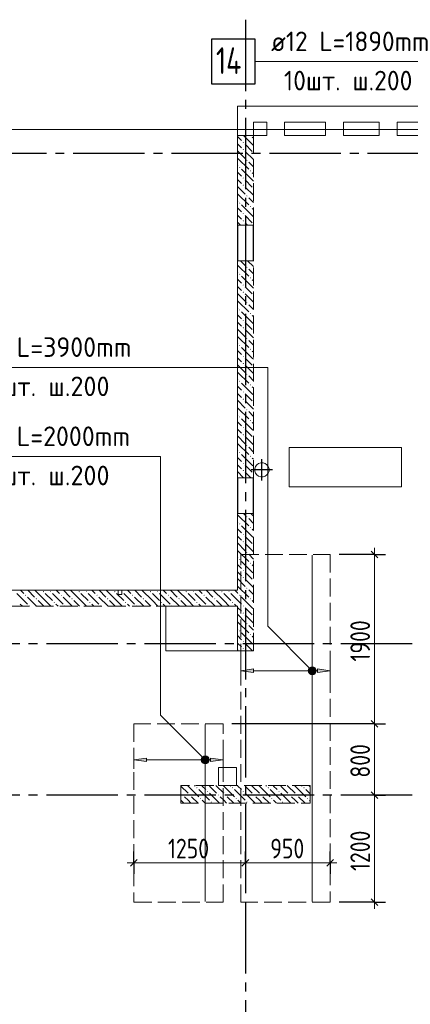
# Model space of a CAD drawing. Header units: millimetres. Extents: x 0 to 61017, y 0 to 42000.
# Tile 8 of 21: x 19110 to 23489, y 24755 to 35800. Entities that reach past the tile are written whole.
import ezdxf

# ---------------------------------------------------------------- set-up
doc = ezdxf.new("R2010")
doc.units = ezdxf.units.MM
doc.linetypes.add('______2', pattern=[270, 200, -70])
doc.linetypes.add('______5', pattern=[1100, 800, -100, 100, -100])
for name, color, linetype, lineweight in [('Standard', 7, 'Continuous', 25), ('ДОП Верх по У', 7, 'Continuous', 25), ('ЖБ Перекрытие верхний уровень', 7, 'Continuous', 35), ('ЖБ Пилон', 7, 'Continuous', 35), ('ЖБ Стена верхний уровень', 7, 'Continuous', 35), ('Макрос окна_ макрос двери', 7, 'Continuous', 18), ('Оси', 40, '______5', 18), ('Позиционная метка номер позиции', 7, 'Continuous', 13), ('Примечания', 7, 'Continuous', 25)]:
    doc.layers.add(name, color=color, linetype=linetype, lineweight=lineweight)
doc.styles.add('GOST 2.304-81', font='txt')
doc.styles.add('ISOCPEUR', font='txt')

msp = doc.modelspace()

# ---------------------------------------------------------------- hatches: boundary and pattern name
at = {"layer": 'ДОП Верх по У', "linetype": 'Continuous', "lineweight": 13, "transparency": 33554687}
for points in [[(21730, 28477), (21590, 28497), (21730, 28517)], [(20530, 27477), (20390, 27497), (20530, 27517)]]:
    msp.add_hatch(color=7, dxfattribs=at).paths.add_polyline_path(points, flags=16)
for points in [[(22358, 28478), (22358, 28516), (22352, 28497)], [(22358, 28516), (22371, 28465), (22371, 28529)], [(22358, 28516), (22358, 28478), (22371, 28465)], [(22371, 28529), (22390, 28459), (22390, 28534)], [(22371, 28529), (22371, 28465), (22390, 28459)], [(22390, 28534), (22390, 28459), (22409, 28465)], [(22390, 28534), (22409, 28465), (22409, 28529)], [(22409, 28529), (22409, 28465), (22422, 28478)], [(22409, 28529), (22422, 28478), (22422, 28516)], [(22422, 28516), (22422, 28478), (22427, 28497)], [(22450, 28477), (22590, 28497), (22450, 28517)], [(21158, 27478), (21158, 27516), (21152, 27497)], [(21158, 27516), (21171, 27465), (21171, 27529)], [(21158, 27516), (21158, 27478), (21171, 27465)], [(21171, 27529), (21190, 27459), (21190, 27534)], [(21171, 27529), (21171, 27465), (21190, 27459)], [(21190, 27534), (21190, 27459), (21209, 27465)], [(21190, 27534), (21209, 27465), (21209, 27529)], [(21209, 27529), (21209, 27465), (21222, 27478)], [(21209, 27529), (21222, 27478), (21222, 27516)], [(21222, 27516), (21222, 27478), (21227, 27497)], [(21250, 27477), (21390, 27497), (21250, 27517)]]:
    msp.add_hatch(color=7, dxfattribs=at).paths.add_polyline_path(points)
at = {"layer": 'ЖБ Пилон', "linetype": 'Continuous', "lineweight": 18, "transparency": 33554687}
for points in [[(21090, 27183), (21097, 27190), (21103, 27183), (21097, 27177)], [(21490, 27183), (21497, 27190), (21503, 27183), (21497, 27177)], [(21890, 27183), (21897, 27190), (21903, 27183), (21897, 27177)], [(22290, 27183), (22297, 27190), (22303, 27183), (22297, 27177)], [(20930, 27103), (20937, 27110), (20943, 27103), (20937, 27097)], [(21010, 27103), (21017, 27110), (21023, 27103), (21017, 27097)], [(21130, 27063), (21137, 27070), (21143, 27063), (21137, 27057)], [(21210, 27143), (21217, 27150), (21223, 27143), (21217, 27137)], [(21330, 27103), (21337, 27110), (21343, 27103), (21337, 27097)], [(21410, 27103), (21417, 27110), (21423, 27103), (21417, 27097)], [(21530, 27063), (21537, 27070), (21543, 27063), (21537, 27057)], [(21610, 27143), (21617, 27150), (21623, 27143), (21617, 27137)], [(21730, 27103), (21737, 27110), (21743, 27103), (21737, 27097)], [(21810, 27103), (21817, 27110), (21823, 27103), (21817, 27097)], [(21930, 27063), (21937, 27070), (21943, 27063), (21937, 27057)], [(22010, 27143), (22017, 27150), (22023, 27143), (22017, 27137)], [(22130, 27103), (22137, 27110), (22143, 27103), (22137, 27097)], [(22210, 27103), (22217, 27110), (22223, 27103), (22217, 27097)], [(22330, 27063), (22337, 27070), (22343, 27063), (22337, 27057)], [(21250, 27023), (21257, 27030), (21263, 27023), (21257, 27017)], [(21650, 27023), (21657, 27030), (21663, 27023), (21657, 27017)], [(22050, 27023), (22057, 27030), (22063, 27023), (22057, 27017)]]:
    msp.add_hatch(color=7, dxfattribs=at).paths.add_polyline_path(points, flags=16)
at = {"layer": 'ЖБ Стена верхний уровень', "linetype": 'Continuous', "lineweight": 18, "transparency": 33554687}
for points in [[(21700, 34500), (21697, 34497), (21694, 34500)], [(21610, 34423), (21617, 34430), (21623, 34423), (21617, 34417)], [(21610, 34343), (21617, 34350), (21623, 34343), (21617, 34337)], [(21570, 34143), (21577, 34150), (21583, 34143), (21577, 34137)], [(21650, 34223), (21657, 34230), (21663, 34223), (21657, 34217)], [(21610, 34023), (21617, 34030), (21623, 34023), (21617, 34017)], [(21690, 34103), (21697, 34110), (21703, 34103), (21697, 34097)], [(21610, 33943), (21617, 33950), (21623, 33943), (21617, 33937)], [(21650, 33823), (21657, 33830), (21663, 33823), (21657, 33817)], [(21570, 33743), (21577, 33750), (21583, 33743), (21577, 33737)], [(21690, 33703), (21697, 33710), (21703, 33703), (21697, 33697)], [(21610, 33623), (21617, 33630), (21623, 33623), (21617, 33617)], [(21610, 33543), (21617, 33550), (21623, 33543), (21617, 33537)], [(21650, 33023), (21657, 33030), (21663, 33023), (21657, 33017)], [(21570, 32943), (21577, 32950), (21583, 32943), (21577, 32937)], [(21610, 32823), (21617, 32830), (21623, 32823), (21617, 32817)], [(21690, 32903), (21697, 32910), (21703, 32903), (21697, 32897)], [(21610, 32743), (21617, 32750), (21623, 32743), (21617, 32737)], [(21650, 32623), (21657, 32630), (21663, 32623), (21657, 32617)], [(21570, 32543), (21577, 32550), (21583, 32543), (21577, 32537)], [(21690, 32503), (21697, 32510), (21703, 32503), (21697, 32497)], [(21610, 32423), (21617, 32430), (21623, 32423), (21617, 32417)], [(21610, 32343), (21617, 32350), (21623, 32343), (21617, 32337)], [(21570, 32143), (21577, 32150), (21583, 32143), (21577, 32137)], [(21650, 32223), (21657, 32230), (21663, 32223), (21657, 32217)], [(21690, 32103), (21697, 32110), (21703, 32103), (21697, 32097)], [(21610, 32023), (21617, 32030), (21623, 32023), (21617, 32017)], [(21610, 31943), (21617, 31950), (21623, 31943), (21617, 31937)], [(21650, 31823), (21657, 31830), (21663, 31823), (21657, 31817)], [(21570, 31743), (21577, 31750), (21583, 31743), (21577, 31737)], [(21690, 31703), (21697, 31710), (21703, 31703), (21697, 31697)], [(21610, 31623), (21617, 31630), (21623, 31623), (21617, 31617)], [(21610, 31543), (21617, 31550), (21623, 31543), (21617, 31537)], [(21650, 31423), (21657, 31430), (21663, 31423), (21657, 31417)], [(21570, 31343), (21577, 31350), (21583, 31343), (21577, 31337)], [(21690, 31303), (21697, 31310), (21703, 31303), (21697, 31297)], [(21610, 31223), (21617, 31230), (21623, 31223), (21617, 31217)], [(21610, 31143), (21617, 31150), (21623, 31143), (21617, 31137)], [(21570, 30943), (21577, 30950), (21583, 30943), (21577, 30937)], [(21650, 31023), (21657, 31030), (21663, 31023), (21657, 31017)], [(21610, 30823), (21617, 30830), (21623, 30823), (21617, 30817)], [(21690, 30903), (21697, 30910), (21703, 30903), (21697, 30897)], [(21610, 30743), (21617, 30750), (21623, 30743), (21617, 30737)], [(21650, 30223), (21657, 30230), (21663, 30223), (21657, 30217)], [(21570, 30143), (21577, 30150), (21583, 30143), (21577, 30137)], [(21690, 30103), (21697, 30110), (21703, 30103), (21697, 30097)], [(21610, 30023), (21617, 30030), (21623, 30023), (21617, 30017)], [(21610, 29943), (21617, 29950), (21623, 29943), (21617, 29937)], [(21650, 29823), (21657, 29830), (21663, 29823), (21657, 29817)], [(21570, 29743), (21577, 29750), (21583, 29743), (21577, 29737)], [(21610, 29623), (21617, 29630), (21623, 29623), (21617, 29617)], [(21690, 29703), (21697, 29710), (21703, 29703), (21697, 29697)], [(21610, 29543), (21617, 29550), (21623, 29543), (21617, 29537)], [(19370, 29383), (19377, 29390), (19383, 29383), (19377, 29377)], [(19450, 29383), (19457, 29390), (19463, 29383), (19457, 29377)], [(19770, 29383), (19777, 29390), (19783, 29383), (19777, 29377)], [(19850, 29383), (19857, 29390), (19863, 29383), (19857, 29377)], [(20170, 29383), (20177, 29390), (20183, 29383), (20177, 29377)], [(20255, 29388), (20257, 29390), (20263, 29383), (20257, 29377), (20255, 29379)], [(20570, 29383), (20577, 29390), (20583, 29383), (20577, 29377)], [(20650, 29383), (20657, 29390), (20663, 29383), (20657, 29377)], [(20970, 29383), (20977, 29390), (20983, 29383), (20977, 29377)], [(21050, 29383), (21057, 29390), (21063, 29383), (21057, 29377)], [(21370, 29383), (21377, 29390), (21383, 29383), (21377, 29377)], [(21450, 29383), (21457, 29390), (21463, 29383), (21457, 29377)], [(21650, 29423), (21657, 29430), (21663, 29423), (21657, 29417)], [(19170, 29343), (19177, 29350), (19183, 29343), (19177, 29337)], [(19290, 29303), (19297, 29310), (19303, 29303), (19297, 29297)], [(19570, 29343), (19577, 29350), (19583, 29343), (19577, 29337)], [(19690, 29303), (19697, 29310), (19703, 29303), (19697, 29297)], [(19970, 29343), (19977, 29350), (19983, 29343), (19977, 29337)], [(20090, 29303), (20097, 29310), (20103, 29303), (20097, 29297)], [(20370, 29343), (20377, 29350), (20383, 29343), (20377, 29337)], [(20490, 29303), (20497, 29310), (20503, 29303), (20497, 29297)], [(20770, 29343), (20777, 29350), (20783, 29343), (20777, 29337)], [(20890, 29303), (20897, 29310), (20903, 29303), (20897, 29297)], [(21170, 29343), (21177, 29350), (21183, 29343), (21177, 29337)], [(21290, 29303), (21297, 29310), (21303, 29303), (21297, 29297)], [(21570, 29343), (21577, 29350), (21583, 29343), (21577, 29337)], [(21690, 29303), (21697, 29310), (21703, 29303), (21697, 29297)], [(19210, 29223), (19217, 29230), (19223, 29223), (19220, 29220), (19214, 29220)], [(19490, 29263), (19497, 29270), (19503, 29263), (19497, 29257)], [(19610, 29223), (19617, 29230), (19623, 29223), (19620, 29220), (19614, 29220)], [(19890, 29263), (19897, 29270), (19903, 29263), (19897, 29257)], [(20010, 29223), (20017, 29230), (20023, 29223), (20020, 29220), (20014, 29220)], [(20290, 29263), (20297, 29270), (20303, 29263), (20297, 29257)], [(20410, 29223), (20417, 29230), (20423, 29223), (20420, 29220), (20414, 29220)], [(20690, 29263), (20697, 29270), (20703, 29263), (20697, 29257)], [(20810, 29223), (20817, 29230), (20823, 29223), (20820, 29220), (20814, 29220)], [(21090, 29263), (21097, 29270), (21103, 29263), (21097, 29257)], [(21210, 29223), (21217, 29230), (21223, 29223), (21220, 29220), (21214, 29220)], [(21490, 29263), (21497, 29270), (21503, 29263), (21497, 29257)], [(21610, 29223), (21617, 29230), (21623, 29223), (21617, 29217)], [(21610, 29143), (21617, 29150), (21623, 29143), (21617, 29137)], [(21570, 28943), (21577, 28950), (21583, 28943), (21577, 28937)], [(21650, 29023), (21657, 29030), (21663, 29023), (21657, 29017)], [(21610, 28823), (21617, 28830), (21623, 28823), (21617, 28817)], [(21690, 28903), (21697, 28910), (21703, 28903), (21697, 28897)], [(21610, 28743), (21617, 28750), (21623, 28743), (21617, 28737)]]:
    msp.add_hatch(color=7, dxfattribs=at).paths.add_polyline_path(points, flags=16)
at = {"layer": 'Позиционная метка номер позиции', "linetype": 'Continuous', "lineweight": 13, "transparency": 33554687}
for points in [[(22358, 28465), (22401, 28540), (22347, 28485)], [(22347, 28485), (22401, 28540), (22379, 28540)], [(22347, 28485), (22379, 28540), (22347, 28508)], [(22347, 28508), (22379, 28540), (22358, 28529)], [(22358, 28465), (22422, 28529), (22401, 28540)], [(22379, 28454), (22422, 28529), (22358, 28465)], [(22379, 28454), (22433, 28508), (22422, 28529)], [(22401, 28454), (22433, 28508), (22379, 28454)], [(22401, 28454), (22433, 28485), (22433, 28508)], [(22433, 28485), (22401, 28454), (22422, 28465)], [(21158, 27465), (21201, 27540), (21147, 27485)], [(21147, 27485), (21201, 27540), (21179, 27540)], [(21147, 27485), (21179, 27540), (21147, 27508)], [(21147, 27508), (21179, 27540), (21158, 27529)], [(21158, 27465), (21222, 27529), (21201, 27540)], [(21179, 27454), (21222, 27529), (21158, 27465)], [(21179, 27454), (21233, 27508), (21222, 27529)], [(21201, 27454), (21233, 27508), (21179, 27454)], [(21201, 27454), (21233, 27485), (21233, 27508)], [(21233, 27485), (21201, 27454), (21222, 27465)]]:
    msp.add_hatch(color=7, dxfattribs=at).paths.add_polyline_path(points)

# ---------------------------------------------------------------- linework, layer by layer
at = {"layer": 'Standard', "color": 8, "linetype": '______5', "lineweight": -3, "transparency": 33554687}
for p, q in [((21825, 30630), (21825, 30870)), ((21945, 30750), (21705, 30750))]:
    msp.add_line(p, q, dxfattribs=at)
at = {"layer": 'Standard', "color": 7, "linetype": 'Continuous', "lineweight": 25, "transparency": 33554687}
for p, q in [((23049, 29838), (23124, 29762)), ((23049, 27938), (23124, 27862)), ((23049, 27138), (23124, 27063)), ((20427, 26380), (20352, 26305)), ((21677, 26380), (21602, 26305)), ((22627, 26380), (22552, 26305)), ((23049, 25938), (23124, 25863))]:
    msp.add_line(p, q, dxfattribs=at)
at = {"layer": 'Standard', "color": 7, "linetype": 'Continuous', "lineweight": 13, "transparency": 33554687}
for p, q in [((23087, 29800), (23087, 29875)), ((23087, 27900), (23087, 27100)), ((23087, 27100), (23087, 25900)), ((20390, 26342), (20315, 26342)), ((21640, 26342), (20390, 26342)), ((22590, 26342), (21640, 26342)), ((22590, 26342), (22665, 26342)), ((23087, 25900), (23087, 25825))]:
    msp.add_line(p, q, dxfattribs=at)
at = {"layer": 'Standard', "color": 251, "linetype": 'Continuous', "lineweight": -3, "true_color": 0x656565, "transparency": 33554687}
for p, q in [((23087, 29800), (22690, 29800)), ((23087, 29800), (22962, 29800)), ((23087, 29800), (23212, 29800)), ((23087, 27900), (22962, 27900)), ((23087, 27900), (23212, 27900)), ((23087, 27100), (22962, 27100)), ((23087, 27100), (23212, 27100)), ((23087, 27100), (23087, 27100)), ((20390, 26342), (20390, 26467)), ((21640, 26342), (21640, 26467)), ((22590, 26342), (22590, 26467)), ((20390, 26342), (20390, 26217)), ((20390, 26342), (20390, 26342)), ((21640, 26342), (21640, 26217)), ((21640, 26342), (21640, 26000)), ((22590, 26342), (22590, 26217)), ((22590, 26342), (22590, 26342)), ((23087, 25900), (22690, 25900)), ((23087, 25900), (22962, 25900)), ((23087, 25900), (23212, 25900))]:
    msp.add_line(p, q, dxfattribs=at)
at = {"layer": 'Standard', "color": 254, "linetype": 'Continuous', "lineweight": 13, "true_color": 0xc4c4ff, "transparency": 33554687}
msp.add_lwpolyline([(7300, 20382), (49180, 20382), (49180, 34569), (7300, 34569), (7300, 20382)], dxfattribs=at)
at = {"layer": 'Standard', "color": 7, "linetype": 'Continuous', "lineweight": 13, "transparency": 33554687}
msp.add_lwpolyline([(23087, 29800), (23087, 28504), (23087, 28504), (23087, 27900)], dxfattribs=at)
at = {"layer": 'Standard', "color": 251, "linetype": 'Continuous', "lineweight": -3, "true_color": 0x656565, "transparency": 33554687}
msp.add_lwpolyline([(23087, 27900), (23070, 27900), (23070, 27900), (23070, 27900), (23070, 27900), (21490, 27900)], dxfattribs=at)
at = {"layer": 'ДОП Верх по У', "color": 7, "linetype": 'Continuous', "lineweight": 13, "transparency": 33554687}
for p, q in [((21908, 35330), (23950, 35330)), ((18504, 31900), (20590, 31900)), ((18504, 30900), (20590, 30900))]:
    msp.add_line(p, q, dxfattribs=at)
at = {"layer": 'ДОП Верх по У', "color": 7, "linetype": 'Continuous', "lineweight": 18, "transparency": 33554687}
for p, q in [((22390, 29794), (22390, 25906)), ((21190, 27894), (21190, 25906))]:
    msp.add_line(p, q, dxfattribs=at)
at = {"layer": 'ДОП Верх по У', "color": 251, "linetype": 'Continuous', "lineweight": 13, "true_color": 0x494949, "transparency": 33554687}
for p, q in [((21590, 28497), (21590, 28597)), ((21590, 28497), (21730, 28517)), ((21730, 28517), (21730, 28477)), ((22390, 28534), (22390, 28534)), ((22590, 28497), (22450, 28517)), ((22450, 28517), (22450, 28477)), ((22590, 28497), (22590, 28597)), ((21730, 28477), (21590, 28497)), ((21590, 28497), (21590, 28397)), ((21590, 28497), (21590, 28497)), ((21730, 28497), (22360, 28497)), ((22390, 28459), (22390, 28459)), ((22420, 28497), (22450, 28497)), ((22450, 28477), (22590, 28497)), ((22590, 28497), (22590, 28397)), ((22590, 28497), (22590, 28497)), ((20390, 27497), (20390, 27597)), ((20390, 27497), (20530, 27517)), ((20530, 27517), (20530, 27477)), ((21190, 27534), (21190, 27534)), ((21390, 27497), (21250, 27517)), ((21250, 27517), (21250, 27477)), ((21390, 27497), (21390, 27597)), ((20530, 27477), (20390, 27497)), ((20390, 27497), (20390, 27397)), ((20390, 27497), (20390, 27497)), ((20530, 27497), (21160, 27497)), ((21190, 27459), (21190, 27459)), ((21220, 27497), (21250, 27497)), ((21250, 27477), (21390, 27497)), ((21390, 27497), (21390, 27397)), ((21390, 27497), (21390, 27497))]:
    msp.add_line(p, q, dxfattribs=at)
at = {"layer": 'ДОП Верх по У', "color": 7, "linetype": 'Continuous', "lineweight": 25, "transparency": 33554687}
msp.add_lwpolyline([(21260, 35080), (21750, 35080), (21750, 35580), (21260, 35580), (21260, 35080)], dxfattribs=at)
at = {"layer": 'ДОП Верх по У', "color": 251, "linetype": 'Continuous', "lineweight": 13, "true_color": 0x494949, "transparency": 33554687}
for centre in [(22390, 28497), (21190, 27497)]:
    msp.add_circle(centre, 37.5, dxfattribs=at)
at = {"layer": 'ЖБ Перекрытие верхний уровень', "color": 7, "linetype": 'Continuous', "lineweight": 18, "transparency": 33554687}
for p, q in [((21730, 34830), (21550, 34830)), ((21550, 34830), (21550, 29400)), ((28240, 34830), (21730, 34830)), ((21730, 34500), (21730, 34650)), ((21730, 34650), (21880, 34650)), ((21880, 34650), (21880, 34500)), ((22080, 34500), (22080, 34650)), ((22080, 34650), (22540, 34650)), ((22540, 34650), (22540, 34500)), ((22740, 34500), (22740, 34650)), ((22740, 34650), (23140, 34650)), ((23140, 34650), (23140, 34500)), ((23340, 34500), (23340, 34650)), ((23340, 34650), (23740, 34650)), ((21880, 34500), (21730, 34500)), ((22540, 34500), (22080, 34500)), ((23140, 34500), (22740, 34500)), ((23740, 34500), (23340, 34500)), ((23390, 31000), (22130, 31000)), ((22130, 31000), (22130, 30560)), ((23390, 30560), (23390, 31000)), ((21788, 30822), (21768, 30807)), ((21812, 30830), (21788, 30822)), ((21838, 30830), (21812, 30830)), ((21862, 30822), (21838, 30830)), ((21882, 30807), (21862, 30822)), ((21753, 30787), (21745, 30763)), ((21745, 30763), (21745, 30737)), ((21745, 30737), (21753, 30713)), ((21768, 30807), (21753, 30787)), ((21753, 30713), (21768, 30693)), ((21897, 30787), (21882, 30807)), ((21882, 30693), (21897, 30713)), ((21905, 30763), (21897, 30787)), ((21897, 30713), (21905, 30737)), ((21905, 30737), (21905, 30763)), ((21768, 30693), (21788, 30678)), ((21788, 30678), (21812, 30670)), ((21812, 30670), (21838, 30670)), ((21838, 30670), (21862, 30678)), ((21862, 30678), (21882, 30693)), ((22130, 30560), (23390, 30560)), ((21550, 29400), (18840, 29400)), ((21550, 29220), (20750, 29220)), ((20750, 29220), (20750, 28720)), ((21550, 28720), (21550, 29220)), ((20750, 28720), (21550, 28720)), ((21540, 27410), (21340, 27410)), ((21340, 27410), (21340, 27210)), ((21540, 27210), (21540, 27410)), ((21340, 27210), (21540, 27210))]:
    msp.add_line(p, q, dxfattribs=at)
at = {"layer": 'ЖБ Пилон', "color": 253, "linetype": '______2', "lineweight": 13, "true_color": 0xa0a0a0, "transparency": 33554687}
for p, q in [((22365, 27210), (20915, 27210)), ((20915, 27210), (20915, 27010)), ((22365, 27010), (22365, 27210)), ((20915, 27010), (22365, 27010))]:
    msp.add_line(p, q, dxfattribs=at)
at = {"layer": 'ЖБ Пилон', "color": 9, "linetype": 'Continuous', "lineweight": 18, "true_color": 0xc7c7c7, "transparency": 33554687}
for p, q in [((20917, 27203), (20915, 27205)), ((20917, 27203), (20997, 27123)), ((20990, 27210), (20997, 27203)), ((20997, 27203), (21117, 27083)), ((21070, 27210), (21077, 27203)), ((21157, 27203), (21150, 27210)), ((21197, 27163), (21157, 27203)), ((21237, 27203), (21317, 27123)), ((21317, 27203), (21310, 27210)), ((21317, 27203), (21397, 27123)), ((21390, 27210), (21397, 27203)), ((21397, 27203), (21517, 27083)), ((21470, 27210), (21477, 27203)), ((21557, 27203), (21550, 27210)), ((21597, 27163), (21557, 27203)), ((21637, 27203), (21717, 27123)), ((21717, 27203), (21710, 27210)), ((21717, 27203), (21797, 27123)), ((21790, 27210), (21797, 27203)), ((21797, 27203), (21917, 27083)), ((21870, 27210), (21877, 27203)), ((21957, 27203), (21950, 27210)), ((21997, 27163), (21957, 27203)), ((22037, 27203), (22117, 27123)), ((22117, 27203), (22110, 27210)), ((22117, 27203), (22197, 27123)), ((22190, 27210), (22197, 27203)), ((22197, 27203), (22317, 27083)), ((22270, 27210), (22277, 27203)), ((22357, 27203), (22350, 27210)), ((22365, 27195), (22357, 27203)), ((20915, 27125), (20917, 27123)), ((20997, 27043), (20957, 27083)), ((21037, 27083), (21110, 27010)), ((21117, 27163), (21237, 27043)), ((21237, 27123), (21350, 27010)), ((21397, 27043), (21357, 27083)), ((21437, 27083), (21510, 27010)), ((21517, 27163), (21637, 27043)), ((21637, 27123), (21750, 27010)), ((21797, 27043), (21757, 27083)), ((21837, 27083), (21910, 27010)), ((21917, 27163), (22037, 27043)), ((22037, 27123), (22150, 27010)), ((22197, 27043), (22157, 27083)), ((22237, 27083), (22310, 27010)), ((22317, 27163), (22365, 27115)), ((20915, 27045), (20950, 27010)), ((21030, 27010), (20997, 27043)), ((21157, 27043), (21190, 27010)), ((21430, 27010), (21397, 27043)), ((21557, 27043), (21590, 27010)), ((21830, 27010), (21797, 27043)), ((21957, 27043), (21990, 27010)), ((22230, 27010), (22197, 27043)), ((22357, 27043), (22365, 27035))]:
    msp.add_line(p, q, dxfattribs=at)
at = {"layer": 'ЖБ Стена верхний уровень', "color": 251, "linetype": '______2', "lineweight": 13, "true_color": 0x656565, "transparency": 33554687}
for p, q in [((21730, 34500), (21550, 34500)), ((21550, 34500), (21550, 33495)), ((21730, 33495), (21730, 34500)), ((21730, 33495), (21550, 33495)), ((21730, 33495), (21550, 33495)), ((21550, 33095), (21730, 33095)), ((21550, 33095), (21730, 33095)), ((21550, 33095), (21550, 30660)), ((21730, 30660), (21730, 33095)), ((21730, 30660), (21550, 30660)), ((21550, 30260), (21730, 30260)), ((21550, 30260), (21550, 29400)), ((21730, 28720), (21730, 30260)), ((20215, 29400), (19020, 29400)), ((20215, 29400), (20215, 29350)), ((20255, 29350), (20255, 29400)), ((21550, 29400), (20255, 29400)), ((20215, 29350), (20255, 29350)), ((19020, 29220), (21550, 29220)), ((21550, 29220), (21550, 28720)), ((21550, 28720), (21730, 28720))]:
    msp.add_line(p, q, dxfattribs=at)
at = {"layer": 'ЖБ Стена верхний уровень', "color": 9, "linetype": 'Continuous', "lineweight": 18, "true_color": 0xc7c7c7, "transparency": 33554687}
for p, q in [((21550, 34490), (21597, 34443)), ((21717, 34403), (21620, 34500)), ((21717, 34483), (21730, 34470)), ((21557, 34403), (21550, 34410)), ((21597, 34363), (21557, 34403)), ((21637, 34403), (21717, 34323)), ((21717, 34403), (21730, 34390)), ((21550, 34330), (21637, 34243)), ((21557, 34243), (21677, 34123)), ((21637, 34323), (21730, 34230)), ((21550, 34170), (21557, 34163)), ((21730, 34150), (21677, 34203)), ((21550, 34090), (21597, 34043)), ((21717, 34003), (21597, 34123)), ((21717, 34083), (21730, 34070)), ((21557, 34003), (21550, 34010)), ((21550, 33930), (21637, 33843)), ((21597, 33963), (21557, 34003)), ((21637, 34003), (21717, 33923)), ((21637, 33923), (21730, 33830)), ((21717, 34003), (21730, 33990)), ((21557, 33843), (21677, 33723)), ((21730, 33750), (21677, 33803)), ((21550, 33770), (21557, 33763)), ((21550, 33690), (21597, 33643)), ((21717, 33603), (21597, 33723)), ((21557, 33603), (21550, 33610)), ((21597, 33563), (21557, 33603)), ((21637, 33603), (21717, 33523)), ((21717, 33683), (21730, 33670)), ((21717, 33603), (21730, 33590)), ((21550, 33530), (21585, 33495)), ((21637, 33523), (21665, 33495)), ((21557, 33043), (21677, 32923)), ((21585, 33095), (21637, 33043)), ((21550, 32970), (21557, 32963)), ((21717, 32803), (21597, 32923)), ((21550, 32890), (21597, 32843)), ((21557, 32803), (21550, 32810)), ((21550, 32730), (21637, 32643)), ((21597, 32763), (21557, 32803)), ((21637, 32803), (21717, 32723)), ((21557, 32643), (21677, 32523)), ((21550, 32570), (21557, 32563)), ((21550, 32490), (21597, 32443)), ((21717, 32403), (21597, 32523)), ((21557, 32403), (21550, 32410)), ((21597, 32363), (21557, 32403)), ((21637, 32403), (21717, 32323)), ((21550, 32330), (21637, 32243)), ((21550, 32170), (21557, 32163)), ((21557, 32243), (21677, 32123)), ((21550, 32090), (21597, 32043)), ((21717, 32003), (21597, 32123)), ((21557, 32003), (21550, 32010)), ((21550, 31930), (21637, 31843)), ((21597, 31963), (21557, 32003)), ((21637, 32003), (21717, 31923)), ((21557, 31843), (21677, 31723)), ((21550, 31770), (21557, 31763)), ((21717, 31603), (21597, 31723)), ((21550, 31690), (21597, 31643)), ((21557, 31603), (21550, 31610)), ((21597, 31563), (21557, 31603)), ((21637, 31603), (21717, 31523)), ((21550, 31530), (21637, 31443)), ((21550, 31370), (21557, 31363)), ((21557, 31443), (21677, 31323)), ((21550, 31290), (21597, 31243)), ((21717, 31203), (21597, 31323)), ((21557, 31203), (21550, 31210)), ((21597, 31163), (21557, 31203)), ((21637, 31203), (21717, 31123)), ((21550, 31130), (21637, 31043)), ((21557, 31043), (21677, 30923)), ((21550, 30970), (21557, 30963)), ((21550, 30890), (21597, 30843)), ((21717, 30803), (21597, 30923)), ((21557, 30803), (21550, 30810)), ((21550, 30730), (21620, 30660)), ((21597, 30763), (21557, 30803)), ((21637, 30803), (21717, 30723)), ((21637, 30723), (21700, 30660)), ((21550, 30170), (21557, 30163)), ((21557, 30243), (21677, 30123)), ((21620, 30260), (21637, 30243)), ((21550, 30090), (21597, 30043)), ((21717, 30003), (21597, 30123)), ((21557, 30003), (21550, 30010)), ((21597, 29963), (21557, 30003)), ((21637, 30003), (21717, 29923)), ((21550, 29930), (21637, 29843)), ((21557, 29843), (21677, 29723)), ((21550, 29770), (21557, 29763)), ((21717, 29603), (21597, 29723)), ((21550, 29690), (21597, 29643)), ((21557, 29603), (21550, 29610)), ((21597, 29563), (21557, 29603)), ((21637, 29603), (21717, 29523)), ((21550, 29530), (21637, 29443)), ((19120, 29400), (19157, 29363)), ((19200, 29400), (19277, 29323)), ((19397, 29283), (19280, 29400)), ((19520, 29400), (19557, 29363)), ((19600, 29400), (19677, 29323)), ((19797, 29283), (19680, 29400)), ((19920, 29400), (19957, 29363)), ((20000, 29400), (20077, 29323)), ((20197, 29283), (20080, 29400)), ((20320, 29400), (20357, 29363)), ((20400, 29400), (20477, 29323)), ((20597, 29283), (20480, 29400)), ((20720, 29400), (20757, 29363)), ((20800, 29400), (20877, 29323)), ((20997, 29283), (20880, 29400)), ((21120, 29400), (21157, 29363)), ((21200, 29400), (21277, 29323)), ((21397, 29283), (21280, 29400)), ((21520, 29400), (21550, 29370)), ((21557, 29443), (21677, 29323)), ((19077, 29363), (19197, 29243)), ((19300, 29220), (19197, 29323)), ((19317, 29283), (19380, 29220)), ((19397, 29363), (19477, 29283)), ((19397, 29283), (19460, 29220)), ((19477, 29363), (19597, 29243)), ((19700, 29220), (19597, 29323)), ((19717, 29283), (19780, 29220)), ((19797, 29363), (19877, 29283)), ((19797, 29283), (19860, 29220)), ((19877, 29363), (19997, 29243)), ((20100, 29220), (19997, 29323)), ((20117, 29283), (20180, 29220)), ((20197, 29363), (20277, 29283)), ((20197, 29283), (20260, 29220)), ((20277, 29363), (20397, 29243)), ((20500, 29220), (20397, 29323)), ((20517, 29283), (20580, 29220)), ((20597, 29363), (20677, 29283)), ((20597, 29283), (20660, 29220)), ((20677, 29363), (20797, 29243)), ((20900, 29220), (20797, 29323)), ((20917, 29283), (20980, 29220)), ((20997, 29363), (21077, 29283)), ((20997, 29283), (21060, 29220)), ((21077, 29363), (21197, 29243)), ((21300, 29220), (21197, 29323)), ((21317, 29283), (21380, 29220)), ((21397, 29363), (21477, 29283)), ((21397, 29283), (21460, 29220)), ((21477, 29363), (21550, 29290)), ((21550, 29370), (21557, 29363)), ((21550, 29290), (21597, 29243)), ((21717, 29203), (21597, 29323)), ((19140, 29220), (19117, 29243)), ((19540, 29220), (19517, 29243)), ((19940, 29220), (19917, 29243)), ((20340, 29220), (20317, 29243)), ((20740, 29220), (20717, 29243)), ((21140, 29220), (21117, 29243)), ((21540, 29220), (21517, 29243)), ((21557, 29203), (21550, 29210)), ((21597, 29163), (21557, 29203)), ((21637, 29203), (21717, 29123)), ((21550, 29130), (21637, 29043)), ((21550, 28970), (21557, 28963)), ((21557, 29043), (21677, 28923)), ((21550, 28890), (21597, 28843)), ((21717, 28803), (21597, 28923)), ((21557, 28803), (21550, 28810)), ((21550, 28730), (21560, 28720)), ((21597, 28763), (21557, 28803)), ((21637, 28803), (21717, 28723)), ((21637, 28723), (21640, 28720))]:
    msp.add_line(p, q, dxfattribs=at)
for points in [[(21665, 33095), (21730, 33030), (21730, 33030), (21730, 33030), (21730, 33030)], [(21730, 32950), (21730, 32950), (21730, 32950), (21730, 32950), (21677, 33003)], [(21717, 32883), (21730, 32870), (21730, 32870), (21730, 32870), (21730, 32870)], [(21637, 32723), (21730, 32630), (21730, 32630), (21730, 32630), (21730, 32630)], [(21717, 32803), (21730, 32790), (21730, 32790), (21730, 32790), (21730, 32790)], [(21730, 32550), (21730, 32550), (21730, 32550), (21730, 32550), (21677, 32603)], [(21717, 32483), (21730, 32470), (21730, 32470), (21730, 32470), (21730, 32470)], [(21717, 32403), (21730, 32390), (21730, 32390), (21730, 32390), (21730, 32390)], [(21637, 32323), (21730, 32230), (21730, 32230), (21730, 32230), (21730, 32230)], [(21730, 32150), (21730, 32150), (21730, 32150), (21730, 32150), (21677, 32203)], [(21717, 32083), (21730, 32070), (21730, 32070), (21730, 32070), (21730, 32070)], [(21637, 31923), (21730, 31830), (21730, 31830), (21730, 31830), (21730, 31830)], [(21717, 32003), (21730, 31990), (21730, 31990), (21730, 31990), (21730, 31990)], [(21730, 31750), (21730, 31750), (21730, 31750), (21730, 31750), (21677, 31803)], [(21717, 31683), (21730, 31670), (21730, 31670), (21730, 31670), (21730, 31670)], [(21717, 31603), (21730, 31590), (21730, 31590), (21730, 31590), (21730, 31590)], [(21637, 31523), (21730, 31430), (21730, 31430), (21730, 31430), (21730, 31430)], [(21730, 31350), (21730, 31350), (21730, 31350), (21730, 31350), (21677, 31403)], [(21717, 31283), (21730, 31270), (21730, 31270), (21730, 31270), (21730, 31270)], [(21717, 31203), (21730, 31190), (21730, 31190), (21730, 31190), (21730, 31190)], [(21637, 31123), (21730, 31030), (21730, 31030), (21730, 31030), (21730, 31030)], [(21730, 30950), (21730, 30950), (21730, 30950), (21730, 30950), (21677, 31003)], [(21717, 30883), (21730, 30870), (21730, 30870), (21730, 30870), (21730, 30870)], [(21717, 30803), (21730, 30790), (21730, 30790), (21730, 30790), (21730, 30790)], [(21730, 30150), (21730, 30150), (21677, 30203)], [(21700, 30260), (21730, 30230), (21730, 30230)], [(21717, 30083), (21730, 30070), (21730, 30070)], [(21717, 30003), (21730, 29990), (21730, 29990)], [(21637, 29923), (21730, 29830), (21730, 29830)], [(21730, 29750), (21730, 29750), (21677, 29803)], [(21717, 29683), (21730, 29670), (21730, 29670)], [(21717, 29603), (21730, 29590), (21730, 29590)], [(21637, 29523), (21730, 29430), (21730, 29430)], [(21730, 29350), (21730, 29350), (21677, 29403)], [(21717, 29283), (21730, 29270), (21730, 29270)], [(21717, 29203), (21730, 29190), (21730, 29190)], [(21637, 29123), (21730, 29030), (21730, 29030)], [(21730, 28950), (21730, 28950), (21677, 29003)], [(21717, 28883), (21730, 28870), (21730, 28870)], [(21717, 28803), (21730, 28790), (21730, 28790)]]:
    msp.add_lwpolyline(points, dxfattribs=at)
at = {"layer": 'Макрос окна_ макрос двери', "color": 7, "linetype": 'Continuous', "lineweight": -3, "transparency": 33554687}
for p, q in [((21550, 33495), (21550, 33095)), ((21550, 33495), (21550, 33095)), ((21730, 33095), (21730, 33495)), ((21730, 33095), (21730, 33495)), ((21550, 30660), (21550, 30260)), ((21730, 30260), (21730, 30660))]:
    msp.add_line(p, q, dxfattribs=at)
at = {"layer": 'Оси', "color": 8, "linetype": '______5', "lineweight": -3, "transparency": 33554687}
for p, q in [((21640, 35800), (21640, 15970)), ((50210, 34300), (4600, 34300)), ((50210, 34300), (4600, 34300)), ((49910, 28800), (4600, 28800)), ((49910, 27100), (4600, 27100))]:
    msp.add_line(p, q, dxfattribs=at)
at = {"layer": 'Позиционная метка номер позиции', "color": 7, "linetype": 'Continuous', "lineweight": 13, "transparency": 33554687}
for p, q in [((22358, 28529), (22358, 28529)), ((22422, 28529), (22422, 28529)), ((22358, 28465), (22358, 28465)), ((22422, 28465), (22422, 28465)), ((21158, 27529), (21158, 27529)), ((21222, 27529), (21222, 27529)), ((21158, 27465), (21158, 27465)), ((21222, 27465), (21222, 27465))]:
    msp.add_line(p, q, dxfattribs=at)
for points in [[(24750, 33819), (24250, 34319), (24250, 35330), (21750, 35330)], [(22390, 28497), (21890, 28997), (21890, 31900), (18390, 31900)], [(21190, 27497), (20690, 27997), (20690, 30900), (18390, 30900)]]:
    msp.add_lwpolyline(points, dxfattribs=at)
for centre in [(22390, 28497), (21190, 27497)]:
    msp.add_circle(centre, 45, dxfattribs=at)
at = {"layer": 'Примечания', "color": 7, "linetype": '______2', "lineweight": 18, "transparency": 33554687}
for p, q in [((21590, 29800), (22590, 29800)), ((21590, 25900), (21590, 29800)), ((22590, 29800), (22590, 25900)), ((21390, 27900), (20390, 27900)), ((20390, 27900), (20390, 25900)), ((21390, 25900), (21390, 27900)), ((20390, 25900), (21390, 25900)), ((22590, 25900), (21590, 25900))]:
    msp.add_line(p, q, dxfattribs=at)

# ---------------------------------------------------------------- texts
at = {"layer": 'Standard', "color": 7, "linetype": 'Continuous', "lineweight": 25, "transparency": 33554687, "char_height": 220, "attachment_point": 7, "rotation": 90, "style": 'GOST 2.304-81'}
for s, insert, width in [('1900', (23037, 28600), 625.74), ('800', (23037, 27297), 531.96), ('1200', (23037, 26250), 625.73)]:
    msp.add_mtext(s, dxfattribs=dict(at, insert=insert, width=width))
at = {"layer": 'Standard', "color": 7, "linetype": 'Continuous', "lineweight": 25, "transparency": 33554687, "char_height": 220, "attachment_point": 7, "style": 'GOST 2.304-81'}
for s, insert, width in [('1250', (20773, 26392), 610.16), ('950', (21919, 26392), 516.4)]:
    msp.add_mtext(s, dxfattribs=dict(at, insert=insert, width=width))
at = {"layer": 'ДОП Верх по У', "color": 7, "linetype": 'Continuous', "lineweight": 13, "transparency": 33554687, "attachment_point": 7, "style": 'ISOCPEUR'}
for s, insert, char_height, width in [('\\W0.94;ø12 L=1890mm ', (21928, 35447), 220, 2104.38), ('\\W0.76;14', (21310, 35190), 300, 504.57), ('\\W0.95;10шт. ш.200 ', (22071, 35007), 220, 1819.89), ('\\W0.96;ø12 L=3900mm ', (18524, 32017), 220, 2150.52), ('\\W0.97;6шт. ш.200 ', (18744, 31577), 220, 1712.32), ('\\W0.96;ø12 L=2000mm ', (18524, 31017), 220, 2150.52), ('\\W0.97;6шт. ш.200 ', (18744, 30577), 220, 1712.32)]:
    msp.add_mtext(s, dxfattribs=dict(at, insert=insert, char_height=char_height, width=width))

doc.saveas('drawing.dxf')
